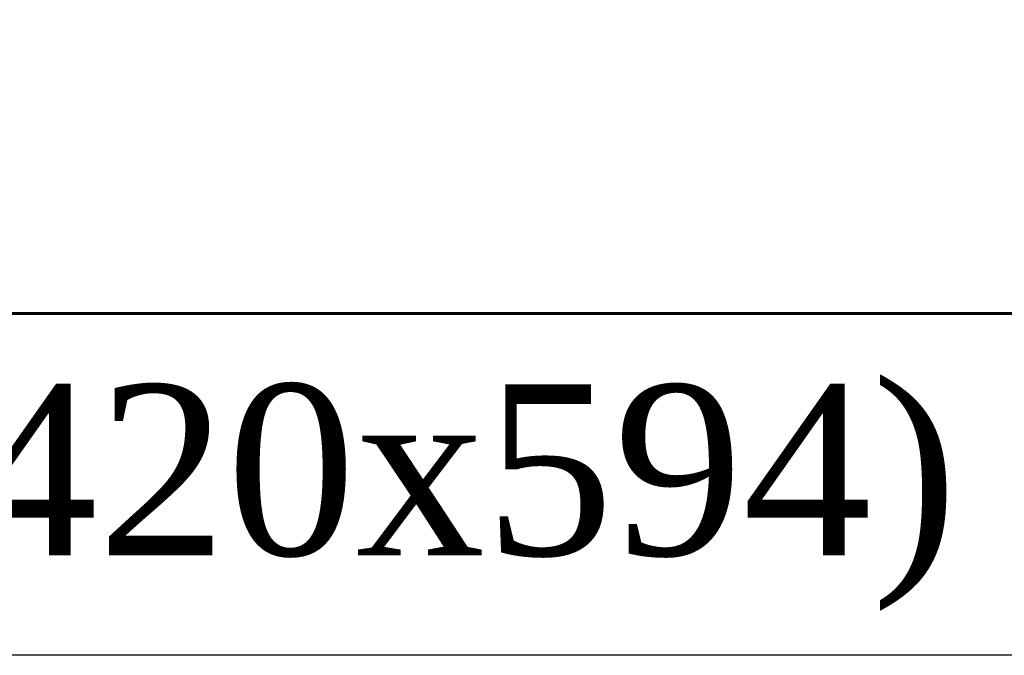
# Model space of a CAD drawing. Header units: inches. Extents: x 656 to 1264, y 0 to 424.
# Tile 9 of 15: x 1226.15 to 1240.56, y -0.48 to 8.82. Entities that reach past the tile are written whole.
import ezdxf

# ---------------------------------------------------------------- set-up
doc = ezdxf.new("R2010")
doc.units = ezdxf.units.IN
doc.header["$MEASUREMENT"] = 0
doc.styles.add('ГОСТ 250', font='times.ttf', dxfattribs={"height": 250})

# ---------------------------------------------------------------- blocks, each defined once
blk = doc.blocks.new('*U26')
at = {"color": 0, "ltscale": 25}
blk.add_lwpolyline([(-59400, 42000), (0, 42000), (0, 0), (-59400, 0)], close=True, dxfattribs=at)
at = {"color": 0, "lineweight": 60, "ltscale": 25}
blk.add_lwpolyline([(-57400, 41500), (-500, 41500), (-500, 500), (-57400, 500)], close=True, dxfattribs=at)
at = {"color": 0, "insert": (-2931.976535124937, 396.3470847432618), "char_height": 250, "width": 4526.162306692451, "attachment_point": 2, "style": 'ГОСТ 250'}
blk.add_mtext('Формат А2 (420х594)', dxfattribs=at)

msp = doc.modelspace()

# ---------------------------------------------------------------- linework, layer by layer
at = {"color": 7}
msp.add_line((1061.843294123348, 4.519619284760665), (1246.84329412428, 4.519619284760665), dxfattribs=at)
msp.add_line((1061.843294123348, 4.519619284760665), (1246.84329412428, 4.519619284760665), dxfattribs=at)

# ---------------------------------------------------------------- block references
at = {"xscale": 0.01, "yscale": 0.01, "zscale": 0.01}
msp.add_blockref('*U26', (1251.84329412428, -0.4803807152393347), dxfattribs=at)

doc.saveas('drawing.dxf')
